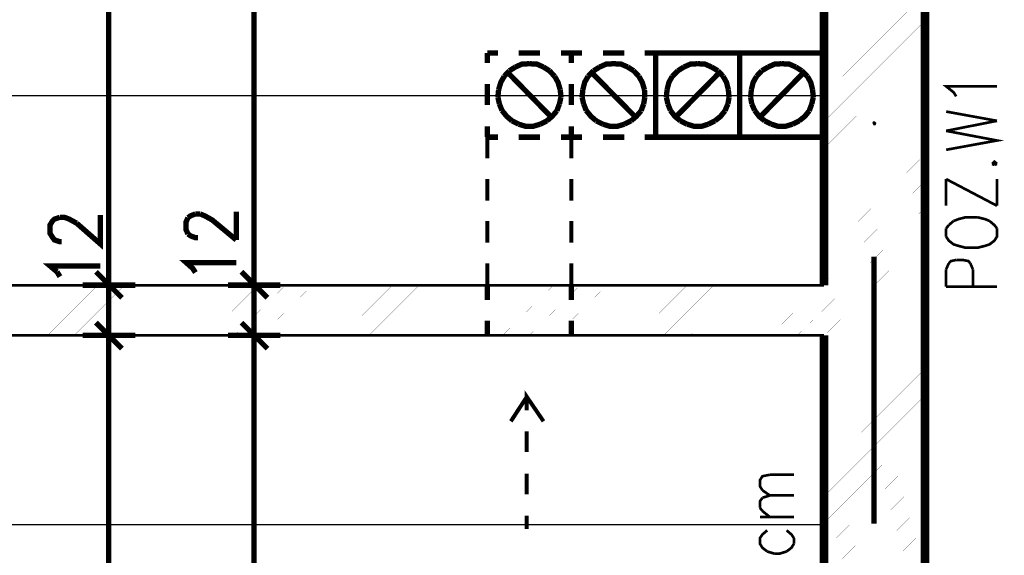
# Model space of a CAD drawing. Header units: millimetres. Extents: x -14047 to 49934, y -21523 to 14989.
# Tile 85 of 201: x 1006 to 1240, y 5914 to 6041. Entities that reach past the tile are written whole.
import ezdxf

# ---------------------------------------------------------------- set-up
doc = ezdxf.new("R2010")
doc.units = ezdxf.units.MM
doc.layers.add('H', color=7, linetype='Continuous')
doc.layers.add('P', color=7, linetype='Continuous')

msp = doc.modelspace()

# ---------------------------------------------------------------- hatches: boundary and pattern name
at = {"layer": 'H', "linetype": 'Continuous'}
msp.add_hatch(color=256, dxfattribs=at).paths.add_polyline_path([(1208.43, 6015.903), (1208.165, 6016.433), (1208.345, 6016.873), (1208.785, 6016.873), (1209.135, 6016.433), (1208.96, 6015.903)])

# ---------------------------------------------------------------- linework, layer by layer
at = {"layer": 'P'}
for points, const_width in [([(1026.685, 6314.843), (1026.685, 5978.868)], 1.27), ([(1196.702, 5799.948), (1220.688, 5799.948), (1220.688, 6143.771), (1196.702, 6143.771)], 2.065), ([(1196.702, 6143.771), (1196.702, 5977.899)], 2.065), ([(1061.255, 6142.801), (1061.255, 5978.868)], 1.27), ([(1196.702, 6035.836), (1220.688, 6059.908)], 0.015), ([(1196.702, 6029.487), (1220.688, 6053.468)], 0.015), ([(1196.702, 6023.137), (1220.688, 6047.119)], 0.015), ([(1196.702, 6016.788), (1220.688, 6040.77)], 0.015), ([(1196.702, 6010.439), (1220.688, 6034.421)], 0.015), ([(1119.192, 6033.101), (1116.722, 6033.101)], 1.27), ([(1116.722, 6033.101), (1116.722, 6030.721)], 1.27), ([(1129.241, 6033.101), (1124.126, 6033.101)], 1.27), ([(1136.65, 6033.101), (1134.18, 6033.101)], 1.27), ([(1136.65, 6033.101), (1139.209, 6033.101)], 1.27), ([(1136.65, 6030.721), (1136.65, 6033.101)], 1.27), ([(1136.65, 6030.721), (1136.65, 6033.101)], 1.27), ([(1144.144, 6033.101), (1149.263, 6033.101)], 1.27), ([(1154.112, 6033.101), (1156.667, 6033.101), (1156.667, 6030.721)], 1.27), ([(1156.667, 6013.084), (1156.667, 6033.101), (1176.684, 6033.101)], 1.27), ([(1176.684, 6013.084), (1176.684, 6033.101)], 1.27), ([(1176.684, 6033.101), (1196.702, 6033.101)], 1.27), ([(1176.684, 6033.101), (1176.684, 6013.084)], 1.27), ([(1196.702, 6033.101), (1196.702, 6013.084)], 1.27), ([(1121.922, 6028.867), (1120.692, 6027.547)], 1.27), ([(1121.922, 6028.867), (1120.692, 6027.547)], 1.27), ([(1123.337, 6029.752), (1121.922, 6028.867)], 1.27), ([(1123.337, 6029.752), (1121.922, 6028.867)], 1.27), ([(1126.686, 6030.541), (1124.921, 6030.456), (1123.337, 6029.752)], 1.27), ([(1126.686, 6030.541), (1124.921, 6030.456), (1123.337, 6029.752)], 1.27), ([(1130.036, 6029.752), (1128.451, 6030.456), (1126.686, 6030.541)], 1.27), ([(1130.036, 6029.752), (1128.451, 6030.456), (1126.686, 6030.541)], 1.27), ([(1131.445, 6028.867), (1130.036, 6029.752)], 1.27), ([(1131.445, 6028.867), (1130.036, 6029.752)], 1.27), ([(1132.68, 6027.547), (1131.445, 6028.867)], 1.27), ([(1132.68, 6027.547), (1131.445, 6028.867)], 1.27), ([(1141.939, 6028.867), (1140.619, 6027.547)], 1.27), ([(1141.939, 6028.867), (1140.619, 6027.547)], 1.27), ([(1143.354, 6029.752), (1141.939, 6028.867)], 1.27), ([(1143.354, 6029.752), (1141.939, 6028.867)], 1.27), ([(1146.703, 6030.541), (1144.939, 6030.456), (1143.354, 6029.752)], 1.27), ([(1146.703, 6030.541), (1144.939, 6030.456), (1143.354, 6029.752)], 1.27), ([(1150.053, 6029.752), (1148.468, 6030.456), (1146.703, 6030.541)], 1.27), ([(1150.053, 6029.752), (1148.468, 6030.456), (1146.703, 6030.541)], 1.27), ([(1151.463, 6028.867), (1150.053, 6029.752)], 1.27), ([(1151.463, 6028.867), (1150.053, 6029.752)], 1.27), ([(1152.698, 6027.547), (1151.463, 6028.867)], 1.27), ([(1152.698, 6027.547), (1151.463, 6028.867)], 1.27), ([(1161.961, 6028.867), (1160.636, 6027.547)], 1.27), ([(1163.371, 6029.752), (1161.961, 6028.867)], 1.27), ([(1166.721, 6030.541), (1164.956, 6030.456), (1163.371, 6029.752)], 1.27), ([(1169.985, 6029.752), (1168.395, 6030.456), (1166.721, 6030.541)], 1.27), ([(1171.485, 6028.867), (1169.985, 6029.752)], 1.27), ([(1172.715, 6027.547), (1171.485, 6028.867)], 1.27), ([(1181.889, 6028.867), (1180.654, 6027.547)], 1.27), ([(1183.388, 6029.752), (1181.889, 6028.867)], 1.27), ([(1186.648, 6030.541), (1184.973, 6030.456), (1183.388, 6029.752)], 1.27), ([(1190.003, 6029.752), (1188.413, 6030.456), (1186.648, 6030.541)], 1.27), ([(1191.412, 6028.867), (1190.003, 6029.752)], 1.27), ([(1192.732, 6027.547), (1191.412, 6028.867)], 1.27), ([(1120.692, 6027.547), (1119.897, 6026.132), (1119.367, 6024.372)], 1.27), ([(1120.692, 6027.547), (1119.897, 6026.132), (1119.367, 6024.372)], 1.27), ([(1121.482, 6028.517), (1131.89, 6017.843)], 1.27), ([(1134.005, 6024.372), (1133.475, 6026.132), (1132.68, 6027.547)], 1.27), ([(1134.005, 6024.372), (1133.475, 6026.132), (1132.68, 6027.547)], 1.27), ([(1140.619, 6027.547), (1139.824, 6026.132), (1139.384, 6024.372)], 1.27), ([(1140.619, 6027.547), (1139.824, 6026.132), (1139.384, 6024.372)], 1.27), ([(1151.908, 6017.843), (1141.414, 6028.517)], 1.27), ([(1151.908, 6017.843), (1141.414, 6028.517)], 1.27), ([(1154.022, 6024.372), (1153.492, 6026.132), (1152.698, 6027.547)], 1.27), ([(1154.022, 6024.372), (1153.492, 6026.132), (1152.698, 6027.547)], 1.27), ([(1160.636, 6027.547), (1159.842, 6026.132), (1159.402, 6024.372)], 1.27), ([(1171.925, 6028.517), (1161.431, 6017.843)], 1.27), ([(1173.95, 6024.372), (1173.51, 6026.132), (1172.715, 6027.547)], 1.27), ([(1180.654, 6027.547), (1179.859, 6026.132), (1179.419, 6024.372)], 1.27), ([(1191.942, 6028.517), (1181.449, 6017.843)], 1.27), ([(1193.967, 6024.372), (1193.527, 6026.132), (1192.732, 6027.547)], 1.27), ([(1196.702, 6004.09), (1220.688, 6028.072)], 0.015), ([(1116.722, 6025.692), (1116.722, 6020.753)], 1.27), ([(1119.367, 6024.372), (1119.192, 6022.608)], 1.27), ([(1119.367, 6024.372), (1119.192, 6022.608)], 1.27), ([(1134.18, 6022.608), (1134.005, 6024.372)], 1.27), ([(1134.18, 6022.608), (1134.005, 6024.372)], 1.27), ([(1136.65, 6020.753), (1136.65, 6025.692)], 1.27), ([(1136.65, 6020.753), (1136.65, 6025.692)], 1.27), ([(1139.384, 6024.372), (1139.209, 6022.608)], 1.27), ([(1139.384, 6024.372), (1139.209, 6022.608)], 1.27), ([(1154.112, 6022.608), (1154.022, 6024.372)], 1.27), ([(1154.112, 6022.608), (1154.022, 6024.372)], 1.27), ([(1156.667, 6025.692), (1156.667, 6020.753)], 1.27), ([(1159.402, 6024.372), (1159.227, 6022.608)], 1.27), ([(1174.13, 6022.608), (1173.95, 6024.372)], 1.27), ([(1179.419, 6024.372), (1179.244, 6022.608)], 1.27), ([(1194.147, 6022.608), (1193.967, 6024.372)], 1.27), ([(1228.097, 6022.783), (1227.477, 6023.752), (1225.713, 6025.162), (1237.796, 6025.162)], 0.635), ([(1196.702, 6022.958), (675.542, 6022.958)], 0.32), ([(1119.192, 6022.608), (1119.542, 6021.018)], 1.27), ([(1119.192, 6022.608), (1119.542, 6021.018)], 1.27), ([(1133.83, 6021.018), (1134.18, 6022.608)], 1.27), ([(1133.83, 6021.018), (1134.18, 6022.608)], 1.27), ([(1139.209, 6022.608), (1139.559, 6021.018)], 1.27), ([(1139.209, 6022.608), (1139.559, 6021.018)], 1.27), ([(1153.847, 6021.018), (1154.112, 6022.608)], 1.27), ([(1153.847, 6021.018), (1154.112, 6022.608)], 1.27), ([(1159.227, 6022.608), (1159.577, 6021.018)], 1.27), ([(1173.865, 6021.018), (1174.13, 6022.608)], 1.27), ([(1179.244, 6022.608), (1179.509, 6021.018)], 1.27), ([(1193.792, 6021.018), (1194.147, 6022.608)], 1.27), ([(1196.702, 5977.899), (1196.702, 6022.958)], 0.315), ([(1119.542, 6021.018), (1120.162, 6019.433)], 1.27), ([(1119.542, 6021.018), (1120.162, 6019.433)], 1.27), ([(1120.162, 6019.433), (1121.307, 6018.023), (1122.542, 6016.963)], 1.27), ([(1120.162, 6019.433), (1121.307, 6018.023), (1122.542, 6016.963)], 1.27), ([(1130.83, 6016.963), (1132.065, 6018.023), (1133.21, 6019.343)], 1.27), ([(1130.83, 6016.963), (1132.065, 6018.023), (1133.21, 6019.343)], 1.27), ([(1133.21, 6019.343), (1133.83, 6021.018)], 1.27), ([(1133.21, 6019.343), (1133.83, 6021.018)], 1.27), ([(1139.559, 6021.018), (1140.179, 6019.433)], 1.27), ([(1139.559, 6021.018), (1140.179, 6019.433)], 1.27), ([(1140.179, 6019.433), (1141.324, 6018.023), (1142.559, 6016.963)], 1.27), ([(1140.179, 6019.433), (1141.324, 6018.023), (1142.559, 6016.963)], 1.27), ([(1150.848, 6016.963), (1152.083, 6018.023), (1153.227, 6019.343)], 1.27), ([(1150.848, 6016.963), (1152.083, 6018.023), (1153.227, 6019.343)], 1.27), ([(1153.227, 6019.343), (1153.847, 6021.018)], 1.27), ([(1153.227, 6019.343), (1153.847, 6021.018)], 1.27), ([(1159.577, 6021.018), (1160.197, 6019.433)], 1.27), ([(1160.197, 6019.433), (1161.251, 6018.023), (1162.576, 6016.963)], 1.27), ([(1170.775, 6016.963), (1172.1, 6018.023), (1173.16, 6019.343)], 1.27), ([(1173.16, 6019.343), (1173.865, 6021.018)], 1.27), ([(1179.509, 6021.018), (1180.214, 6019.433)], 1.27), ([(1180.214, 6019.433), (1181.269, 6018.023), (1182.594, 6016.963)], 1.27), ([(1190.792, 6016.963), (1192.117, 6018.023), (1193.177, 6019.343)], 1.27), ([(1193.177, 6019.343), (1193.792, 6021.018)], 1.27), ([(1196.702, 5997.741), (1220.688, 6021.723)], 0.015), ([(1122.542, 6016.963), (1124.126, 6016.168)], 1.27), ([(1122.542, 6016.963), (1124.126, 6016.168)], 1.27), ([(1129.241, 6016.168), (1130.83, 6016.963)], 1.27), ([(1129.241, 6016.168), (1130.83, 6016.963)], 1.27), ([(1142.559, 6016.963), (1144.144, 6016.168)], 1.27), ([(1142.559, 6016.963), (1144.144, 6016.168)], 1.27), ([(1149.263, 6016.168), (1150.848, 6016.963)], 1.27), ([(1149.263, 6016.168), (1150.848, 6016.963)], 1.27), ([(1162.576, 6016.963), (1164.161, 6016.168)], 1.27), ([(1169.19, 6016.168), (1170.775, 6016.963)], 1.27), ([(1182.594, 6016.963), (1184.183, 6016.168)], 1.27), ([(1189.208, 6016.168), (1190.792, 6016.963)], 1.27), ([(1237.796, 6016.963), (1225.713, 6019.168)], 0.635), ([(1116.722, 6015.638), (1116.722, 6013.084)], 1.27), ([(1124.126, 6016.168), (1125.891, 6015.638), (1127.481, 6015.638), (1129.241, 6016.168)], 1.27), ([(1124.126, 6016.168), (1125.891, 6015.638), (1127.481, 6015.638), (1129.241, 6016.168)], 1.27), ([(1136.65, 6013.084), (1136.65, 6015.638)], 1.27), ([(1136.65, 6013.084), (1136.65, 6015.638)], 1.27), ([(1144.144, 6016.168), (1145.908, 6015.638), (1147.498, 6015.638), (1149.263, 6016.168)], 1.27), ([(1144.144, 6016.168), (1145.908, 6015.638), (1147.498, 6015.638), (1149.263, 6016.168)], 1.27), ([(1156.667, 6015.638), (1156.667, 6013.084), (1154.112, 6013.084)], 1.27), ([(1164.161, 6016.168), (1165.926, 6015.638), (1167.516, 6015.638), (1169.19, 6016.168)], 1.27), ([(1184.183, 6016.168), (1185.858, 6015.638), (1187.443, 6015.638), (1189.208, 6016.168)], 1.27), ([(1196.702, 5991.392), (1220.688, 6015.374)], 0.015), ([(1225.713, 6014.584), (1237.796, 6016.963)], 0.635), ([(1116.722, 6013.084), (1119.192, 6013.084)], 1.27), ([(1116.722, 6013.084), (1116.722, 6008.055)], 0.95), ([(1124.126, 6013.084), (1129.241, 6013.084)], 1.27), ([(1134.18, 6013.084), (1136.65, 6013.084)], 1.27), ([(1139.209, 6013.084), (1136.65, 6013.084)], 1.27), ([(1136.65, 6013.084), (1136.65, 6008.055)], 0.95), ([(1149.263, 6013.084), (1144.144, 6013.084)], 1.27), ([(1176.684, 6013.084), (1156.667, 6013.084)], 1.27), ([(1196.702, 6013.084), (1176.684, 6013.084)], 1.27), ([(1225.713, 6010.084), (1237.796, 6012.289), (1225.713, 6014.584)], 0.635), ([(1196.702, 5984.863), (1220.688, 6009.024)], 0.015), ([(1237.796, 6006.735), (1237.176, 6007.265), (1236.651, 6006.735)], 0.635), ([(1236.651, 6006.735), (1237.176, 6006.47)], 0.635), ([(1237.176, 6006.47), (1237.796, 6006.735)], 0.635), ([(1116.722, 6003.12), (1116.722, 5998.006)], 0.955), ([(1136.65, 6003.12), (1136.65, 5998.006)], 0.955), ([(1196.702, 5978.513), (1220.688, 6002.675)], 0.015), ([(1237.796, 5996.771), (1225.713, 6003.12)], 0.635), ([(1225.713, 6003.12), (1225.713, 5996.771)], 0.635), ([(1237.796, 5996.771), (1237.796, 6003.12)], 0.635), ([(1015.576, 5988.217), (1015.136, 5988.217), (1013.811, 5988.657), (1013.371, 5989.272), (1012.756, 5990.242), (1012.756, 5992.182), (1013.371, 5993.152), (1013.811, 5993.596), (1015.136, 5994.036)], 1.27), ([(1015.136, 5994.036), (1016.191, 5994.036), (1017.341, 5993.596), (1019.106, 5992.627)], 1.27), ([(1019.106, 5992.627), (1024.745, 5987.687), (1024.745, 5994.566)], 1.27), ([(1045.557, 5990.067), (1045.117, 5991.037), (1045.117, 5992.977), (1045.557, 5993.946)], 1.27), ([(1045.557, 5993.946), (1046.177, 5994.386), (1047.322, 5994.831)], 1.27), ([(1047.322, 5994.831), (1048.467, 5994.831)], 1.27), ([(1048.467, 5994.831), (1049.526, 5994.386), (1051.291, 5993.416), (1057.02, 5988.657)], 1.27), ([(1057.02, 5988.657), (1057.02, 5995.356)], 1.27), ([(1196.702, 5972.164), (1220.688, 5996.326)], 0.015), ([(1230.302, 5994.036), (1228.627, 5993.596), (1227.477, 5993.152)], 0.635), ([(1233.212, 5994.036), (1230.302, 5994.036)], 0.635), ([(1236.031, 5993.152), (1234.976, 5993.596), (1233.212, 5994.036)], 0.635), ([(1116.722, 5993.152), (1116.722, 5988.037)], 0.955), ([(1136.65, 5993.152), (1136.65, 5988.037)], 0.955), ([(1226.333, 5992.182), (1225.713, 5991.392)], 0.635), ([(1227.477, 5993.152), (1226.333, 5992.182)], 0.635), ([(1237.176, 5992.182), (1236.031, 5993.152)], 0.635), ([(1237.796, 5991.392), (1237.176, 5992.182)], 0.635), ([(1047.937, 5989.187), (1047.322, 5989.187), (1046.177, 5989.627), (1045.557, 5990.067)], 1.27), ([(1196.702, 5965.815), (1220.688, 5989.977)], 0.015), ([(1225.713, 5991.392), (1225.713, 5989.452)], 0.635), ([(1225.713, 5989.452), (1226.333, 5988.482), (1227.477, 5987.597), (1228.627, 5987.247)], 0.635), ([(1234.976, 5987.247), (1236.031, 5987.597), (1237.176, 5988.482), (1237.796, 5989.452), (1237.796, 5991.392)], 0.635), ([(1228.627, 5987.247), (1230.302, 5986.802), (1233.212, 5986.802), (1234.976, 5987.247)], 0.635), ([(1208.605, 5984.688), (1208.605, 5921.196)], 1.27), ([(1014.431, 5981.073), (1012.756, 5982.483), (1024.745, 5982.483)], 1.27), ([(1047.322, 5980.898), (1046.702, 5981.868), (1045.117, 5983.278), (1057.02, 5983.278)], 1.27), ([(1116.722, 5983.103), (1116.722, 5977.899)], 0.95), ([(1136.65, 5983.103), (1136.65, 5977.899)], 0.95), ([(1196.702, 5959.466), (1220.688, 5983.453)], 0.015), ([(1225.713, 5981.688), (1226.333, 5983.103)], 0.635), ([(1226.333, 5983.103), (1226.863, 5983.628), (1228.097, 5983.893)], 0.635), ([(1228.097, 5983.893), (1229.682, 5983.893)], 0.635), ([(1229.682, 5983.893), (1231.007, 5983.628), (1231.447, 5983.103)], 0.635), ([(1231.447, 5983.103), (1232.062, 5981.688)], 0.635), ([(1015.136, 5979.928), (1014.431, 5981.073)], 1.27), ([(1023.69, 5981.073), (1029.859, 5974.899)], 1.27), ([(1029.859, 5974.899), (1023.69, 5981.073)], 1.27), ([(1026.685, 5980.103), (1026.685, 5975.694)], 1.27), ([(1026.685, 5975.694), (1026.685, 5980.103)], 1.27), ([(1058.255, 5981.073), (1064.429, 5974.899)], 1.27), ([(1064.429, 5974.899), (1058.255, 5981.073)], 1.27), ([(1061.255, 5980.103), (1061.255, 5975.694)], 1.27), ([(1061.255, 5975.694), (1061.255, 5980.103)], 1.27), ([(1225.713, 5977.544), (1225.713, 5981.688)], 0.635), ([(1232.062, 5981.688), (1232.062, 5977.544)], 0.635), ([(1196.702, 5977.899), (675.542, 5977.899)], 0.635), ([(675.542, 5977.899), (1196.702, 5977.899)], 0.32), ([(999.528, 5965.995), (1011.607, 5978.074)], 0.015), ([(1005.877, 5965.995), (1017.956, 5978.074)], 0.015), ([(1012.226, 5965.995), (1024.305, 5978.074)], 0.015), ([(1018.576, 5965.995), (1030.654, 5978.074)], 0.015), ([(1020.515, 5977.899), (1033.034, 5977.899)], 1.27), ([(1033.034, 5977.899), (1020.515, 5977.899)], 1.27), ([(1024.925, 5965.995), (1037.003, 5978.074)], 0.015), ([(1031.274, 5965.995), (1043.352, 5978.074)], 0.015), ([(1037.623, 5965.995), (1049.701, 5978.074)], 0.015), ([(1043.972, 5965.995), (1056.051, 5978.074)], 0.015), ([(1050.321, 5965.995), (1062.4, 5978.074)], 0.015), ([(1055.081, 5977.899), (1067.514, 5977.899)], 1.27), ([(1067.514, 5977.899), (1055.081, 5977.899)], 1.27), ([(1056.67, 5965.995), (1068.924, 5978.074)], 0.015), ([(1063.02, 5965.995), (1075.273, 5978.074)], 0.015), ([(1069.544, 5965.995), (1081.622, 5978.074)], 0.015), ([(1075.893, 5965.995), (1087.971, 5978.074)], 0.015), ([(1082.242, 5965.995), (1094.32, 5978.074)], 0.015), ([(1088.591, 5965.995), (1100.67, 5978.074)], 0.015), ([(1094.94, 5965.995), (1107.019, 5978.074)], 0.015), ([(1101.289, 5965.995), (1113.368, 5978.074)], 0.015), ([(1107.639, 5965.995), (1119.717, 5978.074)], 0.015), ([(1113.988, 5965.995), (1126.066, 5978.074)], 0.015), ([(1116.722, 5974.369), (1116.722, 5977.899)], 1.27), ([(1120.337, 5965.995), (1132.595, 5978.074)], 0.015), ([(1126.686, 5965.995), (1138.944, 5978.074)], 0.015), ([(1133.035, 5965.995), (1145.294, 5978.074)], 0.015), ([(1136.65, 5974.369), (1136.65, 5977.899)], 1.27), ([(1139.559, 5965.995), (1151.643, 5978.074)], 0.015), ([(1145.908, 5965.995), (1157.992, 5978.074)], 0.015), ([(1152.258, 5965.995), (1164.341, 5978.074)], 0.015), ([(1158.607, 5965.995), (1170.69, 5978.074)], 0.015), ([(1164.956, 5965.995), (1177.039, 5978.074)], 0.015), ([(1171.305, 5965.995), (1183.388, 5978.074)], 0.015), ([(1177.654, 5965.995), (1189.738, 5978.074)], 0.015), ([(1184.003, 5965.995), (1196.172, 5978.074)], 0.015), ([(1237.796, 5977.544), (1225.713, 5977.544)], 0.635), ([(1026.685, 5977.104), (1026.685, 5966.785)], 1.27), ([(1061.255, 5977.104), (1061.255, 5966.785)], 1.27), ([(1196.702, 5953.117), (1220.688, 5977.104)], 0.015), ([(1190.352, 5965.995), (1196.702, 5972.164)], 0.015), ([(1196.702, 5946.768), (1220.688, 5970.755)], 0.015), ([(1023.69, 5968.99), (1029.859, 5962.821)], 1.27), ([(1029.859, 5962.821), (1023.69, 5968.99)], 1.27), ([(1026.685, 5968.2), (1026.685, 5963.79)], 1.27), ([(1026.685, 5963.79), (1026.685, 5968.2)], 1.27), ([(1058.255, 5968.99), (1064.429, 5962.821)], 1.27), ([(1064.429, 5962.821), (1058.255, 5968.99)], 1.27), ([(1061.255, 5968.2), (1061.255, 5963.79)], 1.27), ([(1061.255, 5963.79), (1061.255, 5968.2)], 1.27), ([(1116.722, 5965.995), (1116.722, 5969.435)], 1.27), ([(1136.65, 5965.995), (1136.65, 5969.435)], 1.27), ([(675.542, 5965.995), (1196.702, 5965.995)], 0.635), ([(675.542, 5965.995), (675.542, 5920.931), (1196.702, 5920.931), (1196.702, 5965.995)], 0.315), ([(1196.702, 5965.995), (689.565, 5965.995)], 0.32), ([(1020.515, 5965.995), (1033.034, 5965.995)], 1.27), ([(1033.034, 5965.995), (1020.515, 5965.995)], 1.27), ([(1055.081, 5965.995), (1067.514, 5965.995)], 1.27), ([(1067.514, 5965.995), (1055.081, 5965.995)], 1.27), ([(1196.702, 5965.995), (1196.702, 5799.948)], 2.065), ([(1026.685, 5965.025), (1026.685, 5628.871)], 1.27), ([(1061.255, 5965.025), (1061.255, 5800.917)], 1.27), ([(1196.702, 5940.419), (1220.688, 5964.405)], 0.015), ([(1196.702, 5934.069), (1220.688, 5958.056)], 0.015), ([(1126.066, 5948.183), (1126.066, 5951.357), (1130.036, 5945.533)], 0.95), ([(1126.066, 5951.357), (1122.277, 5945.533)], 0.955), ([(1196.702, 5927.72), (1220.688, 5951.707)], 0.015), ([(1196.702, 5921.371), (1220.688, 5945.358)], 0.015), ([(1126.066, 5938.214), (1126.066, 5943.153)], 0.95), ([(1196.702, 5914.847), (1220.688, 5939.009)], 0.015), ([(1126.066, 5928.165), (1126.066, 5933.1)], 0.95), ([(1182.064, 5929.135), (1181.449, 5930.105), (1181.449, 5931.515), (1182.064, 5932.485), (1183.828, 5932.835)], 0.635), ([(1183.828, 5932.835), (1189.558, 5932.835)], 0.635), ([(1196.702, 5908.498), (1220.688, 5932.66)], 0.015), ([(1183.828, 5927.9), (1182.064, 5929.135)], 0.635), ([(1181.449, 5924.991), (1181.449, 5926.485), (1182.064, 5927.37)], 0.635), ([(1182.064, 5927.37), (1183.828, 5927.9)], 0.635), ([(1183.828, 5927.9), (1189.558, 5927.9)], 0.635), ([(1196.702, 5902.149), (1220.688, 5926.311)], 0.015), ([(1182.064, 5924.196), (1181.449, 5924.991)], 0.635), ([(1183.828, 5922.786), (1182.064, 5924.196)], 0.635), ([(1126.066, 5919.961), (1126.066, 5923.136)], 0.95), ([(1181.449, 5922.786), (1189.558, 5922.786)], 0.635), ([(1183.208, 5919.611), (1182.064, 5918.642), (1181.449, 5917.757), (1181.449, 5916.437), (1182.064, 5915.467), (1183.208, 5914.582)], 0.635), ([(1189.558, 5917.757), (1188.943, 5918.642), (1187.798, 5919.611)], 0.635), ([(1196.702, 5895.8), (1220.688, 5919.961)], 0.015), ([(1189.558, 5916.437), (1189.558, 5917.757)], 0.635), ([(1183.208, 5914.582), (1184.973, 5914.052)], 0.635), ([(1186.033, 5914.052), (1187.798, 5914.582)], 0.635), ([(1187.798, 5914.582), (1188.943, 5915.467), (1189.558, 5916.437)], 0.635), ([(1184.973, 5914.052), (1186.033, 5914.052)], 0.635)]:
    msp.add_lwpolyline(points, dxfattribs=dict(at, const_width=const_width))

doc.saveas('drawing.dxf')
